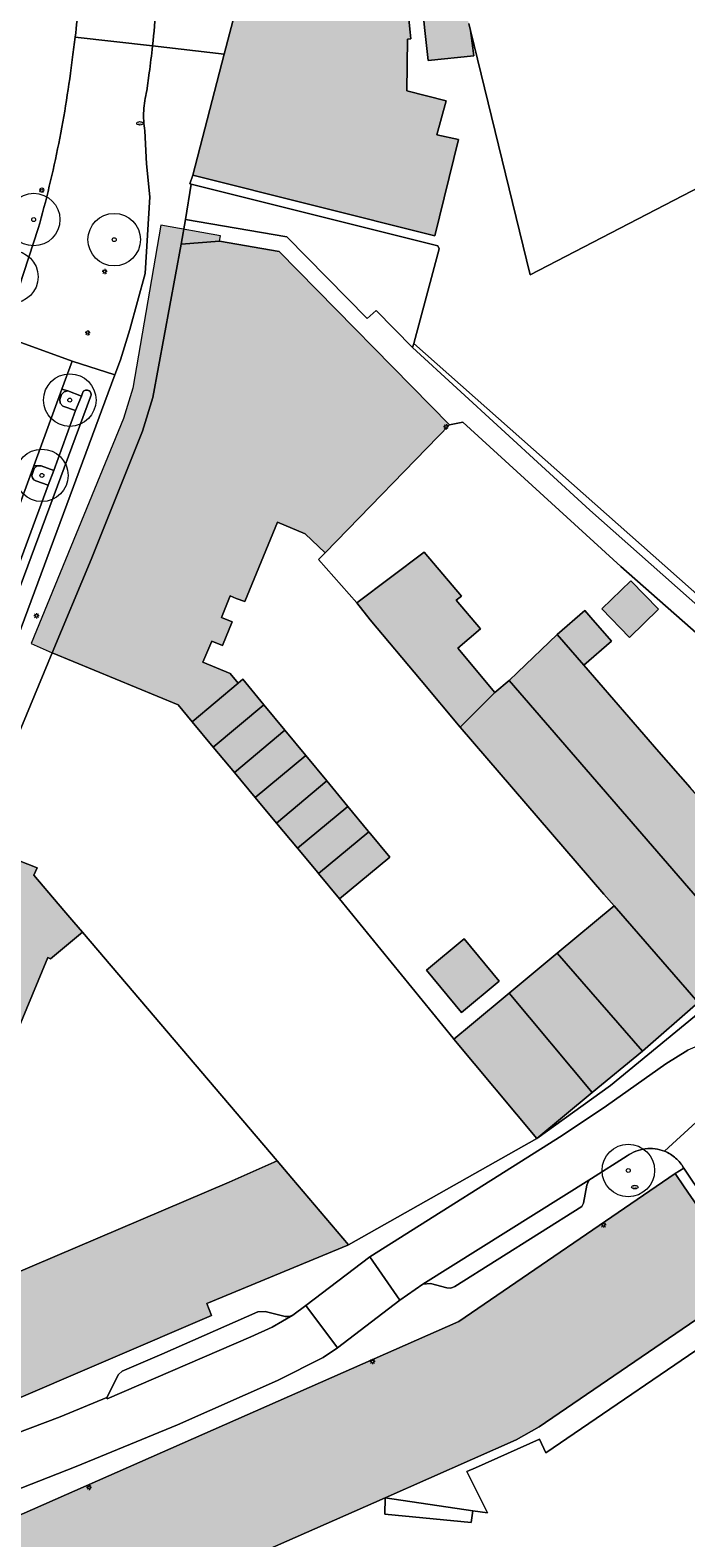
# Model space of a CAD drawing. Header units: metres. Extents: x 187482 to 189800, y 333582 to 335019.
# Tile 130 of 256: x 188162 to 188225, y 334616 to 334760. Entities that reach past the tile are written whole.
import ezdxf
from ezdxf.enums import TextEntityAlignment as Align

# ---------------------------------------------------------------- set-up
doc = ezdxf.new("R2010")
doc.units = ezdxf.units.M
doc.layers.get('0').update_dxf_attribs({"color": 252, "lineweight": 18})
for name, color, linetype, lineweight in [('B-WE-GR-BOOM-S', 252, 'Continuous', 18), ('B-WE-IE-MEUBILAIR-S', 252, 'Continuous', 18), ('B-WE-IE-TERREINAFSCHEIDING_KUNSTMATIG_HEKWERK-G', 252, 'IE-TERREINAFSCHEIDING_KUNSTMATIG-SO', 18), ('B-WE-IE-TERREINAFSCHEIDING_KUNSTMATIG_MUUR-G', 252, 'IE-TERREINAFSCHEIDING_KUNSTMATIG-SO', 18), ('B-WE-OG-BEBOUWING-GV', 252, 'Continuous', 18), ('B-WE-OG-BEBOUWING_LUIFEL-GV', 252, 'Continuous', 18), ('B-WE-OG-TERREIN_ERF-GV', 252, 'Continuous', 18), ('B-WE-VH-GESLOTENVERHARDING_ASFALT-GV', 252, 'Continuous', 18), ('B-WE-VH-ONVERHARD_ZAND-GV', 252, 'Continuous', 18), ('B-WE-VH-OPENVERHARDING-GV', 252, 'Continuous', 18), ('B-WE-VH-OPENVERHARDING_BETONSTRAATSTEEN-GV', 252, 'Continuous', 18), ('B-WE-VH-OPENVERHARDING_STRAATBAKSTEEN-GV', 252, 'Continuous', 18), ('B-WE-VH-OPENVERHARDING_TEGEL-GV', 252, 'Continuous', 18)]:
    doc.layers.add(name, color=color, linetype=linetype, lineweight=lineweight)
doc.layers.add('B-WE-OG-BEBOUWING-V', color=7, linetype='Continuous', lineweight=18, true_color=0xf0f0f0)
doc.styles.add('NLCS-ISO', font='NLCS-ISO.ttf')
doc.linetypes.add('IE-TERREINAFSCHEIDING_KUNSTMATIG-SO', pattern='A,4,[82,NLCS.SHX,S=0.75,R=90,X=0,Y=0],4,-2', length=10)

# ---------------------------------------------------------------- blocks, each defined once
blk = doc.blocks.new('SIE-MEUBILAIR_PAAL_LICHTMAST-SO')
for points in [[(-0.62, 0), (-1, 0)], [(-0.71, 0.71), (-0.44, 0.44)], [(0, 1), (0, 0.62)], [(0.44, 0.44), (0.71, 0.71)], [(1, 0), (0.62, 0)], [(-0.71, -0.71), (-0.44, -0.44)], [(0, -0.62), (0, -1)], [(0.44, -0.44), (0.71, -0.71)]]:
    blk.add_lwpolyline(points)
blk.add_circle((0, 0), 0.5)
blk = doc.blocks.new('SIE-MEUBILAIR_PUT_BRANDKRAAN-SO')
blk.add_ellipse((0, 0), major_axis=(1.25, 0), ratio=0.54)
at = {"style": 'NLCS-ISO'}
blk.add_text('bk', height=0.75, dxfattribs=at).set_placement((0.03, 0), align=Align.MIDDLE_CENTER)
blk = doc.blocks.new('SGR-BOOM_GBKN-SO')
at = {"color": 0, "linetype": 'ByBlock', "lineweight": 18}
for radius in [2, 0.15]:
    blk.add_circle((0, 0), radius, dxfattribs=at)

msp = doc.modelspace()

# ---------------------------------------------------------------- hatches: boundary and pattern name
at = {"layer": 'B-WE-OG-BEBOUWING-V'}
h = msp.add_hatch(color=256, dxfattribs=at)
h.dxf.hatch_style = 1
h.paths.add_polyline_path([(188199.632, 334780.407), (188184.285, 334778.981), (188183.167, 334778.877), (188182.79, 334778.821), (188182.433, 334778.689), (188182.111, 334778.486), (188181.838, 334778.22), (188181.626, 334777.904), (188181.484, 334777.55), (188181.418, 334777.175), (188181.432, 334776.794), (188182.522, 334763.794), (188183.609, 334763.379), (188183.051, 334761.061), (188181.882, 334761.369), (188180.87, 334757.479), (188177.875, 334745.963), (188200.939, 334740.193), (188203.181, 334749.351), (188201.131, 334749.807), (188201.999, 334753.045), (188198.275, 334753.983), (188198.333, 334758.896), (188198.649, 334758.949), (188198.584, 334759.589), (188198.011, 334765.237), (188199.423, 334765.38), (188199.996, 334759.732), (188200.286, 334756.878), (188204.639, 334757.32), (188204.33, 334759.73), (188204.175, 334760.412)], flags=17)
h = msp.add_hatch(color=256, dxfattribs=at)
h.dxf.hatch_style = 1
h.paths.add_polyline_path([(188180.432, 334739.668), (188180.53, 334740.18), (188174.854, 334741.194), (188172.171, 334725.677), (188171.27, 334722.774), (188162.486, 334701.357), (188164.489, 334700.465), (188168.196, 334709.376), (188173.109, 334721.595), (188174.076, 334724.803), (188176.781, 334739.387)], flags=17)
h = msp.add_hatch(color=256, dxfattribs=at)
h.dxf.hatch_style = 1
h.paths.add_polyline_path([(188202.338, 334722.192), (188186.122, 334738.688), (188180.432, 334739.668), (188176.781, 334739.387), (188174.076, 334724.803), (188173.109, 334721.595), (188168.196, 334709.376), (188164.489, 334700.465), (188176.483, 334695.519), (188177.827, 334693.908), (188182.206, 334697.589), (188181.444, 334698.502), (188178.852, 334699.579), (188179.693, 334701.599), (188180.721, 334701.173), (188181.636, 334703.43), (188180.603, 334703.851), (188181.458, 334705.91), (188182.017, 334705.654), (188182.836, 334705.368), (188185.952, 334712.907), (188188.59, 334711.811), (188190.488, 334709.987)], flags=17)
h = msp.add_hatch(color=256, dxfattribs=at)
h.dxf.hatch_style = 1
h.paths.add_polyline_path([(188203.336, 334693.384), (188206.66, 334696.699), (188203.111, 334700.903), (188205.296, 334702.748), (188202.968, 334705.488), (188203.489, 334705.882), (188199.929, 334710.072), (188193.522, 334705.231), (188194.779, 334703.621), (188199.623, 334697.83)], flags=17)
h = msp.add_hatch(color=256, dxfattribs=at)
h.dxf.hatch_style = 1
h.paths.add_polyline_path([(188219.481, 334701.926), (188222.244, 334704.616), (188219.59, 334707.342), (188216.827, 334704.653)], flags=17)
h = msp.add_hatch(color=256, dxfattribs=at)
h.dxf.hatch_style = 1
h.paths.add_polyline_path([(188212.574, 334702.223), (188215.121, 334699.294), (188217.752, 334701.582), (188215.795, 334703.833), (188215.206, 334704.511)], flags=17)
h = msp.add_hatch(color=256, dxfattribs=at)
h.dxf.hatch_style = 1
h.paths.add_polyline_path([(188208.008, 334697.854), (188231.43, 334670.769), (188236.295, 334674.976), (188229.589, 334682.655), (188225.252, 334687.64), (188222.284, 334691.054), (188215.121, 334699.294), (188212.574, 334702.223), (188208.793, 334698.605)], flags=17)
h = msp.add_hatch(color=256, dxfattribs=at)
h.dxf.hatch_style = 1
h.paths.add_polyline_path([(188179.838, 334691.496), (188184.639, 334695.532), (188182.639, 334697.953), (188182.206, 334697.589), (188177.827, 334693.908)], flags=17)
h = msp.add_hatch(color=256, dxfattribs=at)
h.dxf.hatch_style = 1
h.paths.add_polyline_path([(188231.43, 334670.769), (188208.008, 334697.854), (188206.66, 334696.699), (188203.336, 334693.384), (188217.044, 334677.494), (188218.016, 334676.367), (188226.026, 334667.181), (188226.565, 334666.563)], flags=17)
h = msp.add_hatch(color=256, dxfattribs=at)
h.dxf.hatch_style = 1
h.paths.add_polyline_path([(188184.639, 334695.532), (188179.838, 334691.496), (188181.849, 334689.085), (188186.639, 334693.112)], flags=17)
h = msp.add_hatch(color=256, dxfattribs=at)
h.dxf.hatch_style = 1
h.paths.add_polyline_path([(188183.832, 334686.706), (188188.646, 334690.683), (188186.639, 334693.112), (188181.849, 334689.085)], flags=17)
h = msp.add_hatch(color=256, dxfattribs=at)
h.dxf.hatch_style = 1
h.paths.add_polyline_path([(188185.871, 334684.262), (188190.64, 334688.271), (188188.646, 334690.683), (188183.832, 334686.706)], flags=17)
h = msp.add_hatch(color=256, dxfattribs=at)
h.dxf.hatch_style = 1
h.paths.add_polyline_path([(188190.64, 334688.271), (188185.871, 334684.262), (188187.855, 334681.883), (188192.647, 334685.842)], flags=17)
h = msp.add_hatch(color=256, dxfattribs=at)
h.dxf.hatch_style = 1
h.paths.add_polyline_path([(188194.647, 334683.422), (188194.583, 334683.499), (188192.647, 334685.842), (188187.855, 334681.883), (188189.797, 334679.554), (188189.865, 334679.471)], flags=17)
h = msp.add_hatch(color=256, dxfattribs=at)
h.dxf.hatch_style = 1
h.paths.add_polyline_path([(188194.647, 334683.422), (188189.865, 334679.471), (188191.851, 334677.039), (188196.647, 334681.001)], flags=17)
h = msp.add_hatch(color=256, dxfattribs=at)
h.dxf.hatch_style = 1
h.paths.add_polyline_path([(188139.939, 334636.195), (188140.259, 334634.023), (188141.187, 334631.782), (188144.994, 334627.999), (188147.239, 334627.079), (188149.536, 334626.763), (188151.967, 334626.92), (188154.311, 334627.747), (188155.503, 334628.486), (188156.327, 334628.997), (188156.991, 334628.319), (188159.515, 334629.401), (188159.745, 334628.848), (188179.681, 334637.385), (188179.233, 334638.513), (188192.638, 334644.059), (188192.726, 334644.109), (188187.327, 334650.444), (188185.929, 334652.085), (188181.35, 334650.056), (188156.298, 334639.418), (188155.781, 334640.518), (188157.982, 334642.778), (188155.723, 334645.043), (188153.511, 334642.823), (188152.348, 334643.28), (188164.076, 334671.447), (188164.34, 334671.35), (188167.365, 334673.874), (188166.548, 334674.832), (188165.802, 334675.708), (188165.069, 334676.568), (188162.739, 334679.303), (188163.05, 334680.002), (188156.962, 334682.372), (188142.294, 334647.379), (188141.936, 334646.524), (188143.471, 334645.834), (188142.752, 334643.766), (188141.109, 334641.416), (188140.864, 334641.065), (188140.091, 334638.727), (188139.9, 334636.46)], flags=17)
h = msp.add_hatch(color=256, dxfattribs=at)
h.dxf.hatch_style = 1
h.paths.add_polyline_path([(188220.72, 334662.555), (188226.026, 334667.181), (188218.016, 334676.367), (188212.6, 334671.869)], flags=17)
h = msp.add_hatch(color=256, dxfattribs=at)
h.dxf.hatch_style = 1
h.paths.add_polyline_path([(188203.725, 334673.248), (188200.137, 334670.27), (188203.472, 334666.223), (188207.069, 334669.213)], flags=17)
h = msp.add_hatch(color=256, dxfattribs=at)
h.dxf.hatch_style = 1
h.paths.add_polyline_path([(188208.024, 334668.068), (188215.904, 334658.612), (188220.72, 334662.555), (188212.6, 334671.869)], flags=17)
h = msp.add_hatch(color=256, dxfattribs=at)
h.dxf.hatch_style = 1
h.paths.add_polyline_path([(188202.754, 334663.691), (188210.642, 334654.226), (188215.904, 334658.612), (188208.024, 334668.068), (188204.423, 334665.078)], flags=17)
h = msp.add_hatch(color=256, dxfattribs=at)
h.dxf.hatch_style = 1
h.paths.add_polyline_path([(188178.106, 334605.647), (188175.857, 334604.594), (188177.343, 334601.42), (188179.593, 334602.473)], flags=16)
h.paths.add_polyline_path([(188198.91, 334610.713), (188192.72, 334604.221), (188196.191, 334601.501), (188201.052, 334608.959)], flags=16)
h.paths.add_polyline_path([(188179.269, 334597.309), (188178.628, 334598.678), (188177.343, 334601.42), (188175.857, 334604.594), (188175.477, 334605.404), (188173.457, 334609.978), (188196.199, 334620.02), (188208.691, 334625.536), (188210.885, 334626.779), (188225.781, 334636.965), (188230.958, 334640.505), (188224.681, 334649.638), (188223.817, 334650.895), (188203.21, 334636.805), (188159.671, 334617.585), (188156.37, 334616.127), (188158.496, 334611.285), (188163.853, 334599.087), (188165.238, 334599.746), (188167.742, 334593.951), (188174.231, 334589.763)], flags=17)

# ---------------------------------------------------------------- linework, layer by layer
at = {"layer": 'B-WE-IE-TERREINAFSCHEIDING_KUNSTMATIG_HEKWERK-G', "ltscale": 0.2, "flags": 128}
for points in [[(188198.936, 334729.915), (188201.349, 334738.952)], [(188248.136, 334686.339), (188198.936, 334729.915)], [(188202.338, 334722.192), (188203.598, 334722.445), (188218.653, 334708.686)]]:
    msp.add_lwpolyline(points, dxfattribs=at)
at = {"layer": 'B-WE-IE-TERREINAFSCHEIDING_KUNSTMATIG_MUUR-G', "ltscale": 0.2, "flags": 128}
msp.add_lwpolyline([(188234.841, 334694.435), (188218.653, 334708.686)], dxfattribs=at)
at = {"layer": 'B-WE-OG-BEBOUWING-GV', "flags": 128}
for points in [[(188181.882, 334761.369), (188180.87, 334757.479), (188177.875, 334745.963), (188200.939, 334740.193), (188203.181, 334749.351), (188201.131, 334749.807), (188201.999, 334753.045), (188198.275, 334753.983), (188198.333, 334758.896), (188198.649, 334758.949), (188198.584, 334759.589), (188198.011, 334765.237)], [(188199.423, 334765.38), (188199.996, 334759.732), (188200.286, 334756.878), (188204.639, 334757.32), (188204.33, 334759.73), (188204.175, 334760.412)], [(188152.348, 334643.28), (188164.076, 334671.447), (188164.34, 334671.35), (188167.365, 334673.874), (188166.548, 334674.832), (188165.802, 334675.708), (188165.069, 334676.568), (188162.739, 334679.303), (188163.05, 334680.002), (188156.962, 334682.372)], [(188159.745, 334628.848), (188179.681, 334637.385), (188179.233, 334638.513), (188192.638, 334644.059), (188192.726, 334644.109), (188187.327, 334650.444), (188185.929, 334652.085), (188181.35, 334650.056), (188156.298, 334639.418)]]:
    msp.add_lwpolyline(points, dxfattribs=at)
for points in [[(188202.338, 334722.192), (188186.122, 334738.688), (188180.432, 334739.668), (188176.781, 334739.387), (188174.076, 334724.803), (188173.109, 334721.595), (188168.196, 334709.376), (188164.489, 334700.465), (188176.483, 334695.519), (188177.827, 334693.908), (188182.206, 334697.589), (188181.444, 334698.502), (188178.852, 334699.579), (188179.693, 334701.599), (188180.721, 334701.173), (188181.636, 334703.43), (188180.603, 334703.851), (188181.458, 334705.91), (188182.017, 334705.654), (188182.836, 334705.368), (188185.952, 334712.907), (188188.59, 334711.811), (188190.488, 334709.987)], [(188203.336, 334693.384), (188206.66, 334696.699), (188203.111, 334700.903), (188205.296, 334702.748), (188202.968, 334705.488), (188203.489, 334705.882), (188199.929, 334710.072), (188193.522, 334705.231), (188194.779, 334703.621), (188199.623, 334697.83)], [(188219.481, 334701.926), (188222.244, 334704.616), (188219.59, 334707.342), (188216.827, 334704.653)], [(188212.574, 334702.223), (188215.121, 334699.294), (188217.752, 334701.582), (188215.795, 334703.833), (188215.206, 334704.511)], [(188208.008, 334697.854), (188231.43, 334670.769), (188236.295, 334674.976), (188229.589, 334682.655), (188225.252, 334687.64), (188222.284, 334691.054), (188215.121, 334699.294), (188212.574, 334702.223), (188208.793, 334698.605)], [(188179.838, 334691.496), (188184.639, 334695.532), (188182.639, 334697.953), (188182.206, 334697.589), (188177.827, 334693.908)], [(188231.43, 334670.769), (188208.008, 334697.854), (188206.66, 334696.699), (188203.336, 334693.384), (188217.044, 334677.494), (188218.016, 334676.367), (188226.026, 334667.181), (188226.565, 334666.563)], [(188184.639, 334695.532), (188179.838, 334691.496), (188181.849, 334689.085), (188186.639, 334693.112)], [(188183.832, 334686.706), (188188.646, 334690.683), (188186.639, 334693.112), (188181.849, 334689.085)], [(188185.871, 334684.262), (188190.64, 334688.271), (188188.646, 334690.683), (188183.832, 334686.706)], [(188190.64, 334688.271), (188185.871, 334684.262), (188187.855, 334681.883), (188192.647, 334685.842)], [(188194.647, 334683.422), (188194.583, 334683.499), (188192.647, 334685.842), (188187.855, 334681.883), (188189.797, 334679.554), (188189.865, 334679.471)], [(188194.647, 334683.422), (188189.865, 334679.471), (188191.851, 334677.039), (188196.647, 334681.001)], [(188220.72, 334662.555), (188226.026, 334667.181), (188218.016, 334676.367), (188212.6, 334671.869)], [(188203.725, 334673.248), (188200.137, 334670.27), (188203.472, 334666.223), (188207.069, 334669.213)], [(188208.024, 334668.068), (188215.904, 334658.612), (188220.72, 334662.555), (188212.6, 334671.869)], [(188202.754, 334663.691), (188210.642, 334654.226), (188215.904, 334658.612), (188208.024, 334668.068), (188204.423, 334665.078)], [(188179.269, 334597.309), (188178.628, 334598.678), (188177.343, 334601.42), (188175.857, 334604.594), (188175.477, 334605.404), (188173.457, 334609.978), (188196.199, 334620.02), (188208.691, 334625.536), (188210.885, 334626.779), (188225.781, 334636.965), (188230.958, 334640.505), (188224.681, 334649.638), (188223.817, 334650.895), (188203.21, 334636.805), (188159.671, 334617.585), (188156.37, 334616.127), (188158.496, 334611.285), (188163.853, 334599.087), (188165.238, 334599.746), (188167.742, 334593.951), (188174.231, 334589.763)]]:
    msp.add_lwpolyline(points, close=True, dxfattribs=at)
at = {"layer": 'B-WE-OG-BEBOUWING_LUIFEL-GV', "flags": 128}
msp.add_lwpolyline([(188180.432, 334739.668), (188180.53, 334740.18), (188174.854, 334741.194), (188172.171, 334725.677), (188171.27, 334722.774), (188162.486, 334701.357), (188164.489, 334700.465), (188168.196, 334709.376), (188173.109, 334721.595), (188174.076, 334724.803), (188176.781, 334739.387)], close=True, dxfattribs=at)
at = {"layer": 'B-WE-OG-TERREIN_ERF-GV', "flags": 128}
for points in [[(188198.011, 334765.237), (188198.584, 334759.589), (188198.649, 334758.949), (188198.333, 334758.896), (188198.275, 334753.983), (188201.999, 334753.045), (188201.131, 334749.807), (188203.181, 334749.351), (188200.939, 334740.193), (188177.875, 334745.963), (188177.61, 334745.144), (188177.734, 334745.113), (188201.234, 334739.224), (188201.349, 334738.952), (188198.936, 334729.915), (188198.819, 334729.536), (188215.684, 334714.052), (188247.418, 334685.981)], [(188228.807, 334746.211), (188210.013, 334736.466), (188204.33, 334759.73), (188204.639, 334757.32), (188200.286, 334756.878), (188199.996, 334759.732), (188199.423, 334765.38)], [(188204.175, 334760.412), (188204.33, 334759.73), (188210.013, 334736.466), (188228.807, 334746.211)], [(188234.841, 334694.435), (188218.653, 334708.686), (188203.598, 334722.445), (188202.338, 334722.192), (188190.488, 334709.987), (188189.841, 334709.376), (188193.522, 334705.231), (188199.929, 334710.072), (188203.489, 334705.882), (188202.968, 334705.488), (188205.296, 334702.748), (188203.111, 334700.903), (188206.66, 334696.699), (188208.008, 334697.854), (188208.793, 334698.605), (188212.574, 334702.223), (188215.206, 334704.511), (188215.795, 334703.833), (188217.752, 334701.582), (188215.121, 334699.294), (188222.284, 334691.054), (188225.252, 334687.64)], [(188234.516, 334637.064), (188231.766, 334641.06), (188225.491, 334650.178), (188224.643, 334651.41), (188223.817, 334650.895), (188224.681, 334649.638), (188230.958, 334640.505), (188225.781, 334636.965), (188210.885, 334626.779), (188208.691, 334625.536), (188196.199, 334620.02)], [(188238.324, 334629.665), (188234.66, 334634.91), (188232.697, 334637.719), (188229.666, 334635.675), (188229.194, 334636.357), (188211.519, 334624.295), (188210.911, 334625.587), (188204.802, 334622.851), (188203.976, 334622.503), (188205.962, 334618.567), (188204.547, 334618.778), (188204.38, 334617.658), (188196.179, 334618.466), (188196.199, 334620.02), (188173.457, 334609.978)], [(188196.199, 334620.02), (188204.547, 334618.778), (188205.962, 334618.567), (188203.976, 334622.503), (188204.802, 334622.851), (188210.911, 334625.587), (188211.519, 334624.295), (188229.194, 334636.357), (188229.666, 334635.675), (188232.697, 334637.719), (188234.66, 334634.91)]]:
    msp.add_lwpolyline(points, dxfattribs=at)
for points in [[(188193.522, 334705.231), (188189.841, 334709.376), (188190.488, 334709.987), (188188.59, 334711.811), (188185.952, 334712.907), (188182.836, 334705.368), (188182.017, 334705.654), (188181.458, 334705.91), (188180.603, 334703.851), (188181.636, 334703.43), (188180.721, 334701.173), (188179.693, 334701.599), (188178.852, 334699.579), (188181.444, 334698.502), (188182.206, 334697.589), (188182.639, 334697.953), (188184.639, 334695.532), (188186.639, 334693.112), (188188.646, 334690.683), (188190.64, 334688.271), (188192.647, 334685.842), (188194.583, 334683.499), (188194.647, 334683.422), (188196.647, 334681.001), (188191.851, 334677.039), (188202.68, 334663.78), (188202.754, 334663.691), (188204.423, 334665.078), (188208.024, 334668.068), (188212.6, 334671.869), (188218.016, 334676.367), (188217.044, 334677.494), (188203.336, 334693.384), (188199.623, 334697.83), (188194.779, 334703.621)], [(188219.481, 334701.926), (188216.827, 334704.653), (188219.59, 334707.342), (188222.244, 334704.616)], [(188165.069, 334676.568), (188165.802, 334675.708), (188166.548, 334674.832), (188167.365, 334673.874), (188171.566, 334668.943), (188185.929, 334652.085), (188187.327, 334650.444), (188192.726, 334644.109), (188210.642, 334654.226), (188202.754, 334663.691), (188202.68, 334663.78), (188191.851, 334677.039), (188189.865, 334679.471), (188189.797, 334679.554), (188187.855, 334681.883), (188185.871, 334684.262), (188183.832, 334686.706), (188181.849, 334689.085), (188179.838, 334691.496), (188177.827, 334693.908), (188176.483, 334695.519), (188164.489, 334700.465), (188156.962, 334682.372), (188163.05, 334680.002), (188162.739, 334679.303)], [(188185.929, 334652.085), (188171.566, 334668.943), (188167.365, 334673.874), (188164.34, 334671.35), (188164.076, 334671.447), (188152.348, 334643.28), (188153.511, 334642.823), (188155.723, 334645.043), (188157.982, 334642.778), (188155.781, 334640.518), (188156.298, 334639.418), (188181.35, 334650.056)], [(188203.472, 334666.223), (188200.137, 334670.27), (188203.725, 334673.248), (188207.069, 334669.213)], [(188215.904, 334658.612), (188210.642, 334654.226), (188217.67, 334659.262), (188226.565, 334666.563), (188226.026, 334667.181), (188220.72, 334662.555)], [(188204.547, 334618.778), (188196.199, 334620.02), (188196.179, 334618.466), (188204.38, 334617.658)]]:
    msp.add_lwpolyline(points, close=True, dxfattribs=at)
at = {"layer": 'B-WE-VH-GESLOTENVERHARDING_ASFALT-GV', "flags": 128}
for points in [[(188144.25, 334667.899), (188148.455, 334679.359), (188148.616, 334679.793), (188153.4, 334692.826), (188158.025, 334705.423), (188162.741, 334718.271), (188165.42, 334725.568), (188166.403, 334728.245), (188159.87, 334730.618), (188152.601, 334711.12)], [(188138.036, 334642.242), (188142.733, 334653.117), (188147.166, 334664.103), (188170.474, 334726.952), (188166.403, 334728.245), (188165.42, 334725.568), (188165.99, 334725.412), (188167.275, 334724.924), (188167.366, 334725.187)], [(188168.141, 334724.848), (188146.543, 334666.719), (188146.094, 334665.51), (188141.596, 334654.261), (188140.105, 334650.844), (188139.097, 334648.535), (188138.722, 334647.676), (188138.221, 334646.528), (188136.75, 334643.157)], [(188222.822, 334653.009), (188229.214, 334658.904), (188228.803, 334659.229), (188228.643, 334659.596), (188228.775, 334659.974), (188229.406, 334660.372), (188227.572, 334663.728), (188227.306, 334663.62), (188225.035, 334662.635), (188222.93, 334661.334), (188217.293, 334657.343), (188213.051, 334654.504), (188194.753, 334642.964), (188197.605, 334638.845)], [(188252.501, 334625.38), (188250.914, 334627.694), (188238.558, 334645.725), (188232.364, 334654.764), (188230.802, 334657.044), (188230.083, 334658.038), (188229.214, 334658.904), (188222.822, 334653.009)], [(188197.605, 334638.845), (188199.787, 334640.344), (188215.862, 334650.417), (188219.246, 334652.56)], [(188224.643, 334651.41), (188225.491, 334650.178), (188231.766, 334641.06), (188234.516, 334637.064)]]:
    msp.add_lwpolyline(points, dxfattribs=at)
at = {"layer": 'B-WE-VH-GESLOTENVERHARDING_ASFALT-GV'}
for points in [[(188167.366, 334725.187, -0.2157392), (188167.594, 334725.459)], [(188167.594, 334725.459, -0.2168981), (188167.949, 334725.464)], [(188167.949, 334725.464, -0.2199822), (188168.185, 334725.2)], [(188168.185, 334725.2, -0.2160843), (188168.141, 334724.848)], [(188219.246, 334652.56, -0.0629397), (188220.066, 334653.016)], [(188220.066, 334653.016, -0.064839), (188220.975, 334653.251)], [(188220.975, 334653.251, -0.0638998), (188221.914, 334653.249)], [(188221.914, 334653.249, -0.0640589), (188222.822, 334653.009)], [(188222.822, 334653.009, -0.0420623), (188223.372, 334652.73)], [(188223.372, 334652.73, -0.0427838), (188223.868, 334652.363)], [(188223.868, 334652.363, -0.0424861), (188224.295, 334651.919)], [(188224.295, 334651.919, -0.0431842), (188224.643, 334651.41)]]:
    msp.add_lwpolyline(points, format="xyb", dxfattribs=at)
at = {"layer": 'B-WE-VH-GESLOTENVERHARDING_ASFALT-GV', "flags": 128}
msp.add_lwpolyline([(188158.913, 334619.913), (188166.778, 334622.985), (188176.418, 334626.956), (188185.953, 334631.175), (188190.305, 334633.357), (188191.678, 334634.294), (188188.635, 334638.322), (188187.411, 334637.396), (188185.457, 334636.273), (188183.402, 334635.348), (188169.719, 334629.446), (188169.69, 334629.56), (188165.261, 334627.726), (188156.904, 334624.581), (188155.574, 334623.993), (188157.604, 334619.402)], close=True, dxfattribs=at)
at = {"layer": 'B-WE-VH-ONVERHARD_ZAND-GV', "flags": 128}
msp.add_lwpolyline([(188167.275, 334724.924), (188165.99, 334725.412), (188165.629, 334725.334), (188165.368, 334725.074), (188165.213, 334724.611), (188165.255, 334724.242), (188165.507, 334723.97), (188166.722, 334723.536)], close=True, dxfattribs=at)
at = {"layer": 'B-WE-VH-ONVERHARD_ZAND-GV'}
msp.add_lwpolyline([(188162.602, 334717.548, 0.4321377), (188162.921, 334716.857)], format="xyb", dxfattribs=at)
at = {"layer": 'B-WE-VH-ONVERHARD_ZAND-GV', "flags": 128}
for points in [[(188163.053, 334718.273), (188162.773, 334718.015), (188162.602, 334717.548)], [(188162.921, 334716.857), (188164.107, 334716.453), (188164.655, 334717.847), (188163.434, 334718.276), (188163.053, 334718.273)]]:
    msp.add_lwpolyline(points, dxfattribs=at)
at = {"layer": 'B-WE-VH-OPENVERHARDING-GV'}
for points in [[(188167.017, 334762.302, -0.0091163), (188166.682, 334759.11)], [(188174.048, 334758.263, 0.0076632), (188174.401, 334762.063)], [(188166.425, 334757.209, -0.0099777), (188165.852, 334753.082)], [(188165.852, 334753.082, -0.0097862), (188165.116, 334748.98)], [(188173.211, 334752.095, -0.0261273), (188173.314, 334753.049)], [(188173.314, 334753.049, -0.0276151), (188173.516, 334753.986)], [(188173.209, 334751.136, -0.0271093), (188173.211, 334752.095)], [(188173.308, 334750.182, -0.0261415), (188173.209, 334751.136)], [(188165.116, 334748.98, -0.0100202), (188164.219, 334744.91)], [(188164.219, 334744.91, -0.0099548), (188163.163, 334740.879)]]:
    msp.add_lwpolyline(points, format="xyb", dxfattribs=at)
at = {"layer": 'B-WE-VH-OPENVERHARDING-GV', "flags": 128}
for points in [[(188173.516, 334753.986), (188173.74, 334755.692), (188173.782, 334756.013), (188173.822, 334756.334), (188173.862, 334756.655), (188173.901, 334756.977), (188173.939, 334757.298), (188173.976, 334757.62), (188174.012, 334757.941), (188174.048, 334758.263), (188166.682, 334759.11), (188166.652, 334758.872), (188166.621, 334758.634), (188166.59, 334758.396), (188166.559, 334758.159), (188166.526, 334757.921), (188166.493, 334757.684), (188166.459, 334757.446), (188166.425, 334757.209)], [(188166.682, 334759.11), (188174.048, 334758.263)], [(188163.163, 334740.879), (188161.337, 334735.339), (188160.664, 334733.039), (188159.87, 334730.618), (188166.403, 334728.245), (188170.474, 334726.952), (188170.999, 334728.369), (188171.895, 334731.248), (188173.354, 334736.587), (188173.787, 334743.907), (188173.474, 334747.039), (188173.308, 334750.182)]]:
    msp.add_lwpolyline(points, dxfattribs=at)
at = {"layer": 'B-WE-VH-OPENVERHARDING_BETONSTRAATSTEEN-GV', "flags": 128}
for points in [[(188198.819, 334729.536), (188198.936, 334729.915), (188201.349, 334738.952), (188201.234, 334739.224), (188177.734, 334745.113), (188177.174, 334741.751), (188186.853, 334740.084), (188194.505, 334732.3), (188195.356, 334733.059)], [(188215.862, 334650.417), (188199.787, 334640.344), (188200.528, 334640.429), (188202.066, 334639.993), (188202.473, 334639.966), (188202.837, 334640.149), (188214.947, 334647.763), (188215.088, 334648.069), (188215.419, 334649.79), (188215.577, 334650.148)], [(188197.605, 334638.845), (188194.753, 334642.964), (188188.635, 334638.322), (188191.678, 334634.294)], [(188187.411, 334637.396), (188187.054, 334637.264), (188186.674, 334637.278), (188184.788, 334637.763), (188184.092, 334637.725), (188174.931, 334633.7), (188171.156, 334632.075), (188170.818, 334631.758), (188169.69, 334629.56), (188169.719, 334629.446), (188183.402, 334635.348), (188185.457, 334636.273)]]:
    msp.add_lwpolyline(points, close=True, dxfattribs=at)
at = {"layer": 'B-WE-VH-OPENVERHARDING_STRAATBAKSTEEN-GV'}
for points in [[(188174.401, 334762.063, -0.0076632), (188174.048, 334758.263)], [(188173.314, 334753.049, 0.0261273), (188173.211, 334752.095)], [(188173.516, 334753.986, 0.0276151), (188173.314, 334753.049)], [(188173.211, 334752.095, 0.0271093), (188173.209, 334751.136)], [(188173.209, 334751.136, 0.0261415), (188173.308, 334750.182)], [(188167.594, 334725.459, 0.2157392), (188167.366, 334725.187)], [(188167.949, 334725.464, 0.2168981), (188167.594, 334725.459)], [(188168.185, 334725.2, 0.2199822), (188167.949, 334725.464)], [(188168.141, 334724.848, 0.2160843), (188168.185, 334725.2)], [(188162.921, 334716.857, -0.4321377), (188162.602, 334717.548)]]:
    msp.add_lwpolyline(points, format="xyb", dxfattribs=at)
at = {"layer": 'B-WE-VH-OPENVERHARDING_STRAATBAKSTEEN-GV', "flags": 128}
for points in [[(188174.048, 334758.263), (188180.87, 334757.479), (188181.882, 334761.369)], [(188156.962, 334682.372), (188164.489, 334700.465), (188168.196, 334709.376), (188173.109, 334721.595), (188174.076, 334724.803), (188176.781, 334739.387), (188177.174, 334741.751), (188177.734, 334745.113), (188177.61, 334745.144), (188177.875, 334745.963), (188180.87, 334757.479), (188174.048, 334758.263), (188174.012, 334757.941), (188173.976, 334757.62), (188173.939, 334757.298), (188173.901, 334756.977), (188173.862, 334756.655), (188173.822, 334756.334), (188173.782, 334756.013), (188173.74, 334755.692), (188173.516, 334753.986)], [(188173.308, 334750.182), (188173.474, 334747.039), (188173.787, 334743.907), (188173.354, 334736.587), (188171.895, 334731.248), (188170.999, 334728.369), (188170.474, 334726.952), (188147.166, 334664.103), (188142.733, 334653.117), (188138.036, 334642.242)], [(188154.706, 334691.049), (188150.493, 334679.654), (188149.994, 334678.231), (188146.035, 334667.638), (188146.543, 334666.719), (188168.141, 334724.848)], [(188167.366, 334725.187), (188167.275, 334724.924), (188166.722, 334723.536), (188164.655, 334717.847), (188164.107, 334716.453), (188159.934, 334705.075), (188159.395, 334703.669), (188155.216, 334692.468), (188154.706, 334691.049)], [(188163.053, 334718.273), (188162.741, 334718.271), (188158.025, 334705.423), (188158.323, 334705.492), (188158.694, 334705.543), (188159.934, 334705.075), (188164.107, 334716.453), (188162.921, 334716.857)], [(188162.602, 334717.548), (188162.773, 334718.015), (188163.053, 334718.273)]]:
    msp.add_lwpolyline(points, dxfattribs=at)
msp.add_lwpolyline([(188162.741, 334718.271), (188163.053, 334718.273), (188163.434, 334718.276), (188164.655, 334717.847), (188166.722, 334723.536), (188165.507, 334723.97), (188165.255, 334724.242), (188165.213, 334724.611), (188165.368, 334725.074), (188165.629, 334725.334), (188165.99, 334725.412), (188165.42, 334725.568)], close=True, dxfattribs=at)
at = {"layer": 'B-WE-VH-OPENVERHARDING_TEGEL-GV'}
for points in [[(188166.682, 334759.11, 0.0091163), (188167.017, 334762.302)], [(188165.852, 334753.082, 0.0099777), (188166.425, 334757.209)], [(188165.116, 334748.98, 0.0097862), (188165.852, 334753.082)], [(188164.219, 334744.91, 0.0100202), (188165.116, 334748.98)], [(188163.163, 334740.879, 0.0099548), (188164.219, 334744.91)], [(188220.066, 334653.016, 0.0629397), (188219.246, 334652.56)], [(188220.975, 334653.251, 0.064839), (188220.066, 334653.016)], [(188221.914, 334653.249, 0.0638998), (188220.975, 334653.251)], [(188222.822, 334653.009, 0.0640589), (188221.914, 334653.249)], [(188223.372, 334652.73, 0.0420623), (188222.822, 334653.009)], [(188223.868, 334652.363, 0.0427838), (188223.372, 334652.73)], [(188224.295, 334651.919, 0.0424861), (188223.868, 334652.363)], [(188224.643, 334651.41, 0.0431842), (188224.295, 334651.919)]]:
    msp.add_lwpolyline(points, format="xyb", dxfattribs=at)
at = {"layer": 'B-WE-VH-OPENVERHARDING_TEGEL-GV', "flags": 128}
for points in [[(188120.527, 334760.992), (188123.901, 334759.755), (188132.939, 334756.442), (188141.933, 334753.144), (188143.363, 334753.032), (188144.779, 334752.803), (188146.171, 334752.458), (188147.53, 334751.999), (188148.094, 334751.77), (188150.177, 334750.714), (188152.099, 334749.387), (188153.795, 334748.764), (188158.065, 334747.195), (188156.963, 334744.217), (188160.059, 334743.063), (188155.717, 334731.146), (188159.87, 334730.618), (188160.664, 334733.039), (188161.337, 334735.339), (188163.163, 334740.879)], [(188166.425, 334757.209), (188166.459, 334757.446), (188166.493, 334757.684), (188166.526, 334757.921), (188166.559, 334758.159), (188166.59, 334758.396), (188166.621, 334758.634), (188166.652, 334758.872), (188166.682, 334759.11)], [(188226.565, 334666.563), (188217.67, 334659.262), (188210.642, 334654.226), (188192.726, 334644.109), (188192.638, 334644.059), (188179.233, 334638.513), (188179.681, 334637.385), (188159.745, 334628.848)], [(188156.904, 334624.581), (188165.261, 334627.726), (188169.69, 334629.56), (188170.818, 334631.758), (188171.156, 334632.075), (188174.931, 334633.7), (188184.092, 334637.725), (188184.788, 334637.763), (188186.674, 334637.278), (188187.054, 334637.264), (188187.411, 334637.396), (188188.635, 334638.322), (188194.753, 334642.964), (188213.051, 334654.504), (188217.293, 334657.343), (188222.93, 334661.334), (188225.035, 334662.635)], [(188219.246, 334652.56), (188215.862, 334650.417), (188215.577, 334650.148), (188215.419, 334649.79), (188215.088, 334648.069), (188214.947, 334647.763), (188202.837, 334640.149), (188202.473, 334639.966), (188202.066, 334639.993), (188200.528, 334640.429), (188199.787, 334640.344), (188197.605, 334638.845), (188191.678, 334634.294)], [(188191.678, 334634.294), (188190.305, 334633.357), (188185.953, 334631.175), (188176.418, 334626.956), (188166.778, 334622.985), (188158.913, 334619.913), (188159.671, 334617.585), (188203.21, 334636.805), (188223.817, 334650.895), (188224.643, 334651.41)]]:
    msp.add_lwpolyline(points, dxfattribs=at)
msp.add_lwpolyline([(188234.841, 334694.435), (188239.064, 334690.704), (188245.695, 334683.116), (188247.677, 334686.031), (188247.418, 334685.981), (188215.684, 334714.052), (188198.819, 334729.536), (188195.356, 334733.059), (188194.505, 334732.3), (188186.853, 334740.084), (188177.174, 334741.751), (188176.781, 334739.387), (188180.432, 334739.668), (188186.122, 334738.688), (188202.338, 334722.192), (188203.598, 334722.445), (188218.653, 334708.686)], close=True, dxfattribs=at)

# ---------------------------------------------------------------- block references
at = {"layer": 'B-WE-GR-BOOM-S', "xscale": 1.25, "yscale": 1.25, "zscale": 1.25}
for p in [(188162.73, 334741.73), (188170.4, 334739.82), (188160.65, 334736.28), (188166.17, 334724.54), (188163.51, 334717.37), (188219.36, 334651.18)]:
    msp.add_blockref('SGR-BOOM_GBKN-SO', p, dxfattribs=at)
at = {"layer": 'B-WE-IE-MEUBILAIR-S', "xscale": 0.25, "yscale": 0.25, "zscale": 0.25}
for name, p in [('SIE-MEUBILAIR_PUT_BRANDKRAAN-SO', (188172.854, 334750.892)), ('SIE-MEUBILAIR_PAAL_LICHTMAST-SO', (188163.504, 334744.53)), ('SIE-MEUBILAIR_PAAL_LICHTMAST-SO', (188169.491, 334736.78)), ('SIE-MEUBILAIR_PAAL_LICHTMAST-SO', (188167.873, 334730.938)), ('SIE-MEUBILAIR_PAAL_LICHTMAST-SO', (188202, 334722)), ('SIE-MEUBILAIR_PAAL_LICHTMAST-SO', (188163, 334704)), ('SIE-MEUBILAIR_PUT_BRANDKRAAN-SO', (188219.977, 334649.602)), ('SIE-MEUBILAIR_PAAL_LICHTMAST-SO', (188217, 334646)), ('SIE-MEUBILAIR_PAAL_LICHTMAST-SO', (188195, 334633)), ('SIE-MEUBILAIR_PAAL_LICHTMAST-SO', (188168, 334621))]:
    msp.add_blockref(name, p, dxfattribs=at)

doc.saveas('drawing.dxf')
